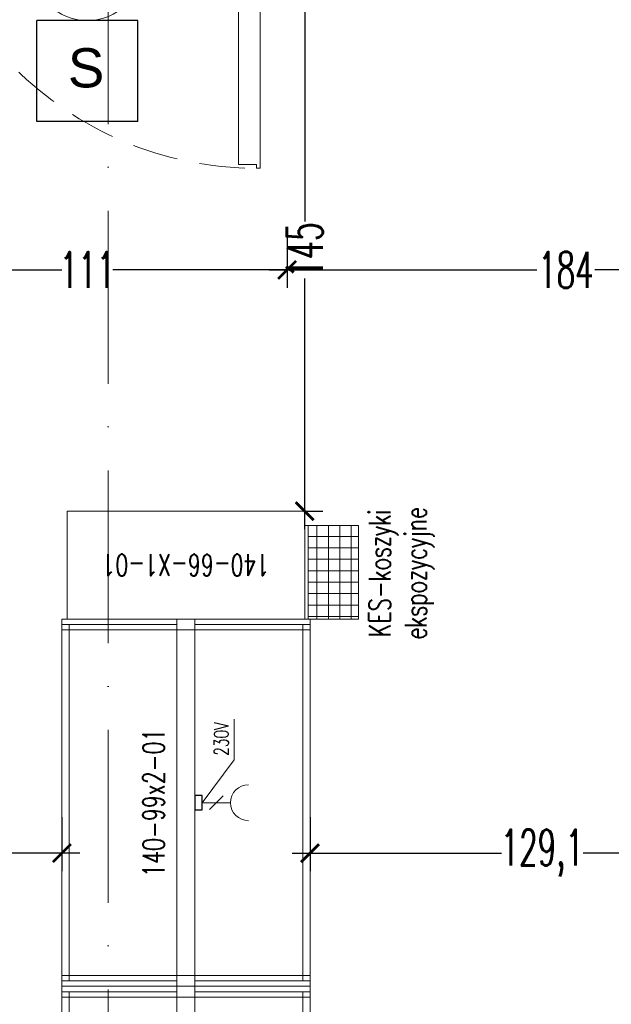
# Model space of a CAD drawing. Header units: millimetres. Extents: x -2074 to 12588, y -3630 to 101167.
# Tile 140 of 256: x 2905 to 3069, y 1026 to 1299. Entities that reach past the tile are written whole.
import ezdxf
from ezdxf.enums import TextEntityAlignment as Align

# ---------------------------------------------------------------- set-up
doc = ezdxf.new("R2010")
doc.units = ezdxf.units.MM
doc.linetypes.add('ACAD_ISO10W100', pattern=[18, 12, -3, 0, -3])
doc.linetypes.add('DASHED', pattern=[19.05, 12.7, -6.35])
for name, color, linetype, lineweight in [('SelinAr_BUD_drzwi okna', 7, 'Continuous', 18), ('SelinAr_BUD_drzwi okna znaczniki', 7, 'Continuous', 18), ('SelinAr_BUD_osie', 8, 'ACAD_ISO10W100', 18), ('SelinAr_BUD_posadzka', 7, 'Continuous', 20), ('SelinAr_BUD_wymiary', 7, 'Continuous', 18), ('SelinAr_IE_system przyzywowy', 82, 'Continuous', 25), ('SelinAr_WYP_instalacje elektryczne', 8, 'Continuous', 18), ('SelinAr_WYP_meble', 8, 'Continuous', 18)]:
    doc.layers.add(name, color=color, linetype=linetype, lineweight=lineweight)
doc.styles.add('ARIAL', font='arial.ttf')
doc.styles.add('JACEK_07', font='SIMPLEX.SHX', dxfattribs={"width": 0.7})
doc.styles.add('RomanS', font='romans.shx')
doc.styles.get("Standard").update_dxf_attribs({"font": 'arial.ttf'})
doc.styles.add('style1', font='romans.shx', dxfattribs={"width": 0.6})
doc.dimstyles.new('ISO-25 Ania', dxfattribs={"dimtxt": 10, "dimasz": 5, "dimexe": 5, "dimexo": 0.625, "dimtad": 0, "dimrnd": 0.01, "dimtxsty": 'style1', "dimblk": 'ARCHTICK', "dimcen": 5, "dimdle": 5, "dimadec": 0, "dimazin": 0, "dimtfac": 1, "dimtmove": 0, "dimatfit": 3, "dimldrblk": 'ARCHTICK', "dimfxl": 0, "dimarcsym": 0})

# ---------------------------------------------------------------- blocks, each defined once
blk = doc.blocks.new('_ArchTick')
at = {"color": 0, "linetype": 'ByBlock', "const_width": 0.15}
blk.add_lwpolyline([(-0.5, -0.5), (0.5, 0.5)], dxfattribs=at)
blk = doc.blocks.new('*D435')
at = {"layer": 'Defpoints', "color": 0}
for p in [(2826.76, 1099.74), (2916.76, 1099.74), (2916.76, 1067.74)]:
    blk.add_point(p, dxfattribs=at)
at = {"layer": 'SelinAr_BUD_wymiary', "color": 0, "lineweight": -2}
for p, q in [((2826.76, 1077.74), (2826.76, 1062.74)), ((2916.76, 1077.74), (2916.76, 1062.74)), ((2821.76, 1067.74), (2866.27, 1067.74)), ((2921.76, 1067.74), (2877.24, 1067.74))]:
    blk.add_line(p, q, dxfattribs=at)
at = {"layer": 'SelinAr_BUD_wymiary', "color": 0, "lineweight": -2, "xscale": 5, "yscale": 5, "zscale": 5, "rotation": 180}
blk.add_blockref('_ArchTick', (2826.76, 1067.74), dxfattribs=at)
at = {"layer": 'SelinAr_BUD_wymiary', "color": 0, "lineweight": -2, "xscale": 5, "yscale": 5, "zscale": 5}
blk.add_blockref('_ArchTick', (2916.76, 1067.74), dxfattribs=at)
at = {"layer": 'SelinAr_BUD_wymiary', "color": 0, "insert": (2871.76, 1067.74), "char_height": 10, "attachment_point": 5, "style": 'style1'}
blk.add_mtext('90', dxfattribs=at)
blk = doc.blocks.new('*D436')
at = {"layer": 'Defpoints', "color": 0}
for p in [(2985.76, 1131.24), (3114.86, 1109.24), (3114.86, 1067.74)]:
    blk.add_point(p, dxfattribs=at)
at = {"layer": 'SelinAr_BUD_wymiary', "color": 0, "lineweight": -2}
for p, q in [((2985.76, 1077.74), (2985.76, 1062.74)), ((3114.86, 1077.74), (3114.86, 1062.74)), ((2980.76, 1067.74), (3038.97, 1067.74)), ((3119.86, 1067.74), (3061.65, 1067.74))]:
    blk.add_line(p, q, dxfattribs=at)
at = {"layer": 'SelinAr_BUD_wymiary', "color": 0, "lineweight": -2, "xscale": 5, "yscale": 5, "zscale": 5, "rotation": 180}
blk.add_blockref('_ArchTick', (2985.76, 1067.74), dxfattribs=at)
at = {"layer": 'SelinAr_BUD_wymiary', "color": 0, "lineweight": -2, "xscale": 5, "yscale": 5, "zscale": 5}
blk.add_blockref('_ArchTick', (3114.86, 1067.74), dxfattribs=at)
at = {"layer": 'SelinAr_BUD_wymiary', "color": 0, "insert": (3050.31, 1067.74), "char_height": 10, "attachment_point": 5, "style": 'style1'}
blk.add_mtext('129,1', dxfattribs=at)
blk = doc.blocks.new('*D437')
at = {"layer": 'Defpoints', "color": 0}
for p in [(2984.26, 1307.74), (2985.36, 1307.74), (2984.26, 1162.74)]:
    blk.add_point(p, dxfattribs=at)
at = {"layer": 'SelinAr_BUD_wymiary', "color": 0, "lineweight": -2}
for p, q in [((2984.26, 1312.74), (2984.26, 1243.15)), ((2984.73, 1307.74), (2979.26, 1307.74)), ((2984.26, 1157.74), (2984.26, 1227.33)), ((2984.26, 1162.74), (2989.26, 1162.74))]:
    blk.add_line(p, q, dxfattribs=at)
at = {"layer": 'SelinAr_BUD_wymiary', "color": 0, "lineweight": -2, "xscale": 5, "yscale": 5, "zscale": 5}
for p, rotation in [((2984.26, 1307.74), 90), ((2984.26, 1162.74), 270)]:
    blk.add_blockref('_ArchTick', p, dxfattribs=dict(at, rotation=rotation))
at = {"layer": 'SelinAr_BUD_wymiary', "color": 0, "insert": (2984.26, 1235.24), "char_height": 10, "attachment_point": 5, "rotation": 90, "style": 'style1'}
blk.add_mtext('145', dxfattribs=at)
blk = doc.blocks.new('*D454')
at = {"layer": 'Defpoints', "color": 0}
for p in [(2979.36, 1344.74), (3163.36, 1238.74), (3163.36, 1229.74)]:
    blk.add_point(p, dxfattribs=at)
at = {"layer": 'SelinAr_BUD_wymiary', "color": 0, "lineweight": -2}
for p, q in [((2979.36, 1234.74), (2979.36, 1224.74)), ((3163.36, 1234.74), (3163.36, 1224.74)), ((2974.36, 1229.74), (3048.8, 1229.74)), ((3168.36, 1229.74), (3064.91, 1229.74))]:
    blk.add_line(p, q, dxfattribs=at)
at = {"layer": 'SelinAr_BUD_wymiary', "color": 0, "lineweight": -2, "xscale": 5, "yscale": 5, "zscale": 5, "rotation": 180}
blk.add_blockref('_ArchTick', (2979.36, 1229.74), dxfattribs=at)
at = {"layer": 'SelinAr_BUD_wymiary', "color": 0, "lineweight": -2, "xscale": 5, "yscale": 5, "zscale": 5}
blk.add_blockref('_ArchTick', (3163.36, 1229.74), dxfattribs=at)
at = {"layer": 'SelinAr_BUD_wymiary', "color": 0, "insert": (3056.86, 1229.74), "char_height": 10, "attachment_point": 5, "style": 'style1'}
blk.add_mtext('184', dxfattribs=at)
blk = doc.blocks.new('fdfsdf')
at = {"layer": 'SelinAr_BUD_drzwi okna znaczniki', "ltscale": 0.2}
blk.add_circle((8632.22, 110214.14), 15, dxfattribs=at)
at = {"layer": 'SelinAr_BUD_drzwi okna znaczniki', "ltscale": 0.2, "style": 'style1', "width": 0.6}
blk.add_text('D2', height=15, dxfattribs=at).set_placement((8632.22, 110214.14), align=Align.MIDDLE_CENTER)
blk = doc.blocks.new('*U620')
at = {"ltscale": 4}
blk.add_line((0, 50), (0, -2060), dxfattribs=at)
blk = doc.blocks.new('*U324')
for p, q in [((0.5, 3), (0.5, -3)), ((7.5, 3), (0.5, 3)), ((7.5, 2), (7.5, 3)), ((103.5, 2), (103.5, 3)), ((103.5, 3), (110.5, 3)), ((110.5, 3), (110.5, -3)), ((6.5, -3), (6.5, 2)), ((6.5, 2), (7.5, 2)), ((103.5, 2), (104.5, 2)), ((104.5, 2), (104.5, -3)), ((102.5, -2), (97.5, -2)), ((97.5, -2), (97.5, -92)), ((102.5, -1), (102.5, -2)), ((103.5, -1), (102.5, -1)), ((103.5, -93), (103.5, -1)), ((0.5, -3), (6.5, -3)), ((110.5, -3), (104.5, -3)), ((102.5, -92), (97.5, -92)), ((102.5, -93), (102.5, -92)), ((103.5, -93), (102.5, -93))]:
    blk.add_line(p, q)
at = {"linetype": 'DASHED'}
blk.add_arc((102.5, 2), 95, 180, 270, dxfattribs=at)
for p in [(0, 3), (111, 3), (0, 0), (111, 0), (0, -3), (111, -3)]:
    blk.add_point(p)
at = {"layer": 'SelinAr_BUD_drzwi okna znaczniki'}
blk.add_line((55.5, -22.01), (55.5, 22.01), dxfattribs=at)
at = {"layer": 'SelinAr_BUD_drzwi okna znaczniki', "style": 'JACEK_07', "width": 0.7}
for s, p in [('200', (68.75, -8.88)), ('90', (52.09, -6.33))]:
    blk.add_text(s, height=10, rotation=90, dxfattribs=at).set_placement(p)
blk = doc.blocks.new('gn-230')
at = {"layer": 'SelinAr_WYP_instalacje elektryczne'}
for p, q in [((-4, 0), (-19.8, 0)), ((-15.65, -3.75), (-8.15, 3.75))]:
    blk.add_line(p, q, dxfattribs=at)
at = {"layer": 'SelinAr_WYP_instalacje elektryczne', "lineweight": 30}
blk.add_lwpolyline([(-4, -4), (0, -4), (0, 4), (-4, 4)], close=True, dxfattribs=at)
at = {"layer": 'SelinAr_WYP_instalacje elektryczne'}
blk.add_arc((-29.8, 0), 10, 270, 90, dxfattribs=at)
blk = doc.blocks.new('*U206')
for points in [[(0, -2.5), (0, 34.5), (3, 34.5), (3, -2.5), (0, -2.5)], [(99, -2.5), (99, 34.5), (102, 34.5), (102, -2.5), (99, -2.5)], [(1.5, 32.5), (100.5, 32.5), (100.5, 2.5), (1.5, 2.5)], [(0, 2.5), (0, -34.5), (3, -34.5), (3, 2.5), (0, 2.5)], [(0, 2.5), (3, 2.5), (3, -2.5), (0, -2.5)], [(99, 2.5), (99, -34.5), (102, -34.5), (102, 2.5), (99, 2.5)], [(99, 2.5), (102, 2.5), (102, -2.5), (99, -2.5)], [(1.5, -2.5), (100.5, -2.5), (100.5, -32.5), (1.5, -32.5)]]:
    blk.add_lwpolyline(points, close=True)
for points in [[(1.5, 2.5), (100.5, 2.5), (100.5, 34.5), (1.5, 34.5), (1.5, 2.5)], [(1.5, -2.5), (100.5, -2.5), (100.5, -34.5), (1.5, -34.5), (1.5, -2.5)]]:
    blk.add_lwpolyline(points)
at = {"color": 1}
blk.add_lwpolyline([(51, -4.5), (62.94, -13.4), (74.22, -13.4)], dxfattribs=at)
at = {"color": 1, "xscale": 0.5, "yscale": 0.5, "zscale": 0.5, "rotation": 90}
blk.add_blockref('gn-230', (51, -2.5), dxfattribs=at)
at = {"color": 7, "insert": (51, 9), "char_height": 6, "width": 102, "attachment_point": 5, "style": 'JACEK_07'}
blk.add_mtext('140-99x2-01', dxfattribs=at)
at = {"color": 1, "insert": (64.05, -7.85), "char_height": 4, "width": 32.4538, "attachment_point": 1, "style": 'RomanS'}
blk.add_mtext('{\\W0.7;230V}', dxfattribs=at)
blk = doc.blocks.new('*U110')
for points in [[(-3, 33), (-3, -33), (-33, -33), (-33, 33)], [(-3, 34.5), (-3, -34.5), (0, -34.5), (0, 34.5)], [(0, -2.5), (-3, -2.5), (-3, 2.5), (0, 2.5)]]:
    blk.add_lwpolyline(points, close=True)
at = {"color": 7, "insert": (-18, 0), "char_height": 6, "width": 66, "attachment_point": 5, "rotation": 270, "style": 'JACEK_07'}
blk.add_mtext('140-66-X1-01', dxfattribs=at)
blk = doc.blocks.new('kes - koszyki ekspozycyjne')
h = blk.add_hatch()
h.set_pattern_fill('ANSI37', color=256, angle=45)
h.paths.add_polyline_path([(25462.34, 20696.84), (25462.34, 20682.84), (25488.34, 20682.84), (25488.34, 20696.84)])
for p, q in [((25462.34, 20697.84), (25488.34, 20697.84)), ((25462.34, 20696.84), (25488.34, 20696.84)), ((25462.34, 20696.84), (25488.34, 20696.84))]:
    blk.add_line(p, q)
blk.add_lwpolyline([(25462.34, 20697.84), (25462.34, 20682.84), (25488.34, 20682.84), (25488.34, 20697.84)], close=True)
at = {"color": 7, "insert": (25475.07, 20670.98), "char_height": 6, "width": 88, "attachment_point": 5, "style": 'JACEK_07'}
blk.add_mtext('KES-koszyki \\Pekspozycyjne', dxfattribs=at)
blk = doc.blocks.new('*U354')
blk.add_blockref('kes - koszyki ekspozycyjne', (-25462.34, -20697.84))
blk = doc.blocks.new('*U366')
for points in [[(0, -2.5), (0, 34.5), (3, 34.5), (3, -2.5), (0, -2.5)], [(66, -2.5), (66, 34.5), (69, 34.5), (69, -2.5), (66, -2.5)], [(1.5, 32.5), (67.5, 32.5), (67.5, 2.5), (1.5, 2.5)], [(0, 2.5), (0, -34.5), (3, -34.5), (3, 2.5), (0, 2.5)], [(0, 2.5), (3, 2.5), (3, -2.5), (0, -2.5)], [(66, 2.5), (66, -34.5), (69, -34.5), (69, 2.5), (66, 2.5)], [(69, 2.5), (66, 2.5), (66, -2.5), (69, -2.5)], [(1.5, -2.5), (67.5, -2.5), (67.5, -32.5), (1.5, -32.5)]]:
    blk.add_lwpolyline(points, close=True)
for points in [[(1.5, 2.5), (67.5, 2.5), (67.5, 34.5), (1.5, 34.5), (1.5, 2.5)], [(1.5, -2.5), (67.5, -2.5), (67.5, -34.5), (1.5, -34.5), (1.5, -2.5)]]:
    blk.add_lwpolyline(points)
at = {"color": 7, "insert": (34.5, 9), "char_height": 6, "width": 69, "attachment_point": 5, "style": 'JACEK_07'}
blk.add_mtext('140-66x2-01', dxfattribs=at)
blk = doc.blocks.new('*D767')
at = {"layer": 'Defpoints', "color": 0}
for p in [(2868.36, 1344.74), (2979.36, 1344.74), (2868.36, 1229.74)]:
    blk.add_point(p, dxfattribs=at)
at = {"layer": 'SelinAr_BUD_wymiary', "color": 0, "lineweight": -2}
for p, q in [((2868.36, 1239.74), (2868.36, 1224.74)), ((2979.36, 1239.74), (2979.36, 1224.74)), ((2863.36, 1229.74), (2916.8, 1229.74)), ((2984.36, 1229.74), (2930.91, 1229.74))]:
    blk.add_line(p, q, dxfattribs=at)
at = {"layer": 'SelinAr_BUD_wymiary', "color": 0, "lineweight": -2, "xscale": 5, "yscale": 5, "zscale": 5, "rotation": 180}
blk.add_blockref('_ArchTick', (2868.36, 1229.74), dxfattribs=at)
at = {"layer": 'SelinAr_BUD_wymiary', "color": 0, "lineweight": -2, "xscale": 5, "yscale": 5, "zscale": 5}
blk.add_blockref('_ArchTick', (2979.36, 1229.74), dxfattribs=at)
at = {"layer": 'SelinAr_BUD_wymiary', "color": 0, "insert": (2923.86, 1229.74), "char_height": 10, "attachment_point": 5, "style": 'style1'}
blk.add_mtext('111', dxfattribs=at)
blk = doc.blocks.new('FEH2001 - SYGNALIZATOR')
for p, q in [((274699.35, 11681.25), (274683.92, 11681.25)), ((274683.92, 11665.82), (274683.92, 11681.25)), ((274699.35, 11665.82), (274699.35, 11681.25)), ((274699.35, 11665.82), (274683.92, 11665.82))]:
    blk.add_line(p, q)
at = {"style": 'ARIAL'}
blk.add_text('S', height=6, dxfattribs=at).set_placement((274688.65, 11671.03))
at = {"flags": 1}
for tag, p in [('NAZWA', (274700.71, 11679.39)), ('PRĄD', (274700.93, 11676.51)), ('KOMUNIKAT', (274701.19, 11673.68))]:
    blk.add_attdef(tag, p, '', height=1.5, dxfattribs=at)
blk = doc.blocks.new('SYGNALIZATOR')
at = {"ltscale": 0.2}
blk.add_blockref('FEH2001 - SYGNALIZATOR', (-274683.92, -11681.25), dxfattribs=at)
at = {"flags": 1}
for tag, p in [('NAZWA', (17.36, -2.57)), ('NAPIĘCIEROBOCZE', (17.11, -7.96)), ('POBÓRPRĄDU', (17.14, -11.09)), ('KOMUNIKAT', (17.17, -14.65))]:
    blk.add_attdef(tag, p, '', height=1.5, dxfattribs=at)
blk = doc.blocks.new('*D941')
at = {"layer": 'Defpoints', "color": 0}
for p in [(3225.06, 1065.74), (2565.36, 529.74), (3287.36, 529.74)]:
    blk.add_point(p, dxfattribs=at)
at = {"layer": 'SelinAr_BUD_posadzka', "color": 0, "lineweight": -2}
for p, q in [((3287.36, 1070.74), (3287.36, 936.08)), ((3277.36, 1065.74), (3292.36, 1065.74)), ((3287.36, 524.74), (3287.36, 919.4)), ((3277.36, 529.74), (3292.36, 529.74))]:
    blk.add_line(p, q, dxfattribs=at)
at = {"layer": 'SelinAr_BUD_posadzka', "color": 0, "lineweight": -2, "xscale": 5, "yscale": 5, "zscale": 5}
for p, rotation in [((3287.36, 1065.74), 90), ((3287.36, 529.74), 270)]:
    blk.add_blockref('_ArchTick', p, dxfattribs=dict(at, rotation=rotation))
at = {"layer": 'SelinAr_BUD_posadzka', "color": 0, "insert": (3287.36, 927.74), "char_height": 10, "attachment_point": 5, "rotation": 90, "style": 'style1'}
blk.add_mtext('536', dxfattribs=at)

msp = doc.modelspace()

# ---------------------------------------------------------------- block references
at = {"layer": 'SelinAr_BUD_drzwi okna'}
msp.add_blockref('*U324', (2868.357, 1350.991), dxfattribs=at)
at = {"layer": 'SelinAr_BUD_drzwi okna znaczniki'}
msp.add_blockref('fdfsdf', (-5708.36, -108900.16), dxfattribs=at)
at = {"layer": 'SelinAr_BUD_osie'}
msp.add_blockref('*U620', (2929.657, 2349.741), dxfattribs=at)
at = {"layer": 'SelinAr_IE_system przyzywowy', "xscale": 1.814363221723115, "yscale": 1.814363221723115, "zscale": 1.814363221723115}
msp.add_blockref('SYGNALIZATOR', (2909.857, 1298.98), dxfattribs=at)
at = {"layer": 'SelinAr_WYP_meble'}
for name, p, rotation in [('*U354', (2984.257, 1132.741), 90), ('*U110', (2951.257, 1129.741), 270), ('*U206', (2951.257, 1030.741), 89.99999999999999), ('*U366', (2951.257, 961.741), 89.99999999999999)]:
    msp.add_blockref(name, p, dxfattribs=dict(at, rotation=rotation))

# ---------------------------------------------------------------- dimensions: what is measured, and where the dimension line sits
at = {"layer": 'SelinAr_BUD_posadzka'}
dim = msp.add_linear_dim(base=(3287.359, 529.741), p1=(3225.057, 1065.739), p2=(2565.357, 529.741), angle=90, dimstyle='ISO-25 Ania', override={"dimfxl": 10, "dimarcsym": 2}, dxfattribs=at)
dim.commit()
dim.dimension.update_dxf_attribs({"geometry": '*D941', "text_midpoint": (3287.359, 927.74), "dimtype": 160})
at = {"layer": 'SelinAr_BUD_wymiary'}
for base, p1, p2, picture, middle in [((2868.357, 1229.741), (2979.357, 1344.741), (2868.357, 1344.741), '*D767', (2923.857, 1229.741)), ((3114.857, 1067.741), (2985.757, 1131.241), (3114.857, 1109.241), '*D436', (3050.307, 1067.741)), ((2916.757, 1067.741), (2826.757, 1099.741), (2916.757, 1099.741), '*D435', (2871.757, 1067.741))]:
    dim = msp.add_linear_dim(base=base, p1=p1, p2=p2, dimstyle='ISO-25 Ania', override={"dimfxl": 10, "dimarcsym": 2}, dxfattribs=at)
    dim.commit()
    dim.dimension.update_dxf_attribs({"geometry": picture, "text_midpoint": middle})
dim = msp.add_linear_dim(base=(3163.357, 1229.741), p1=(2979.357, 1344.741), p2=(3163.357, 1238.741), dimstyle='ISO-25 Ania', override={"dimarcsym": 2}, dxfattribs=at)
dim.commit()
dim.dimension.update_dxf_attribs({"geometry": '*D454', "text_midpoint": (3056.857, 1229.741), "dimtype": 160})
dim = msp.add_linear_dim(base=(2984.257, 1307.741), p1=(2984.257, 1162.741), p2=(2985.357, 1307.741), angle=90, dimstyle='ISO-25 Ania', override={"dimfxl": 10, "dimarcsym": 2}, dxfattribs=at)
dim.commit()
dim.dimension.update_dxf_attribs({"geometry": '*D437', "text_midpoint": (2984.257, 1235.241)})

doc.saveas('drawing.dxf')
